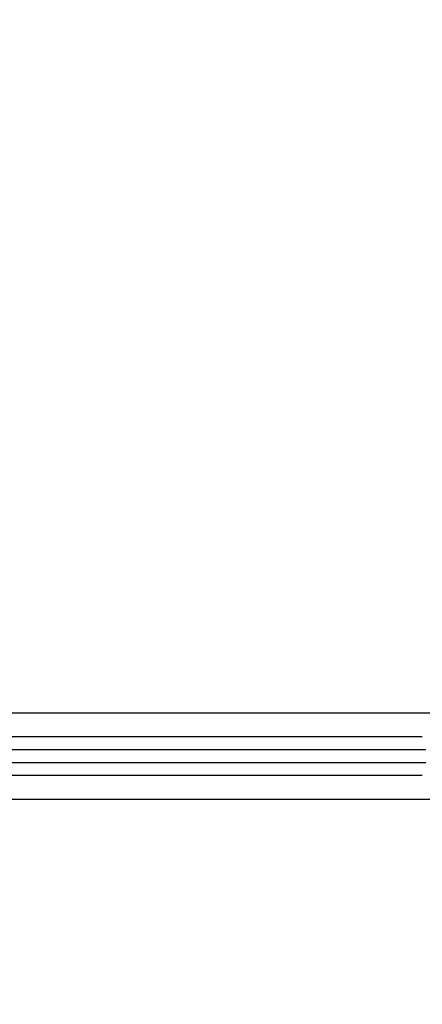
# Model space of a CAD drawing. Header units: millimetres. Extents: x 0 to 297, y 0 to 210.
# Tile 62 of 256: x 145.495 to 145.715, y 90.935 to 91.472. Entities that reach past the tile are written whole.
import ezdxf

# ---------------------------------------------------------------- set-up
doc = ezdxf.new("R2010")
doc.units = ezdxf.units.MM
doc.header["$LTSCALE"] = 16.335
doc.layers.get('0').update_dxf_attribs({"linetype": 'CONTINUOUS'})
doc.layers.add('01_GLOBAL', color=7, linetype='CONTINUOUS')
doc.layers.add('INTFCLR_144815', color=7, linetype='CONTINUOUS')

msp = doc.modelspace()

# ---------------------------------------------------------------- linework, layer by layer
at = {"color": 7, "linetype": 'Continuous'}
msp.add_circle((145.8748, 92.13446), 2.66, dxfattribs=at)
at = {"color": 9, "linetype": 'Continuous'}
msp.add_arc((145.8748, 92.13446), 2.62591, 182.96745, 267.03255, dxfattribs=at)
at = {"layer": '01_GLOBAL', "color": 7, "linetype": 'Continuous'}
msp.add_circle((145.8748, 92.13446), 2.695, dxfattribs=at)
at = {"layer": 'INTFCLR_144815', "color": 9, "linetype": 'Continuous'}
for p, q in [((145.78361, 91.09374), (145.31763, 91.09371)), ((145.71494, 91.08077), (145.3134, 91.08077)), ((145.71683, 91.07377), (145.31528, 91.07377)), ((145.31528, 91.06677), (145.71683, 91.06677)), ((145.71494, 91.05977), (145.3134, 91.05977)), ((145.32449, 91.04683), (145.78361, 91.0468))]:
    msp.add_line(p, q, dxfattribs=at)

doc.saveas('drawing.dxf')
